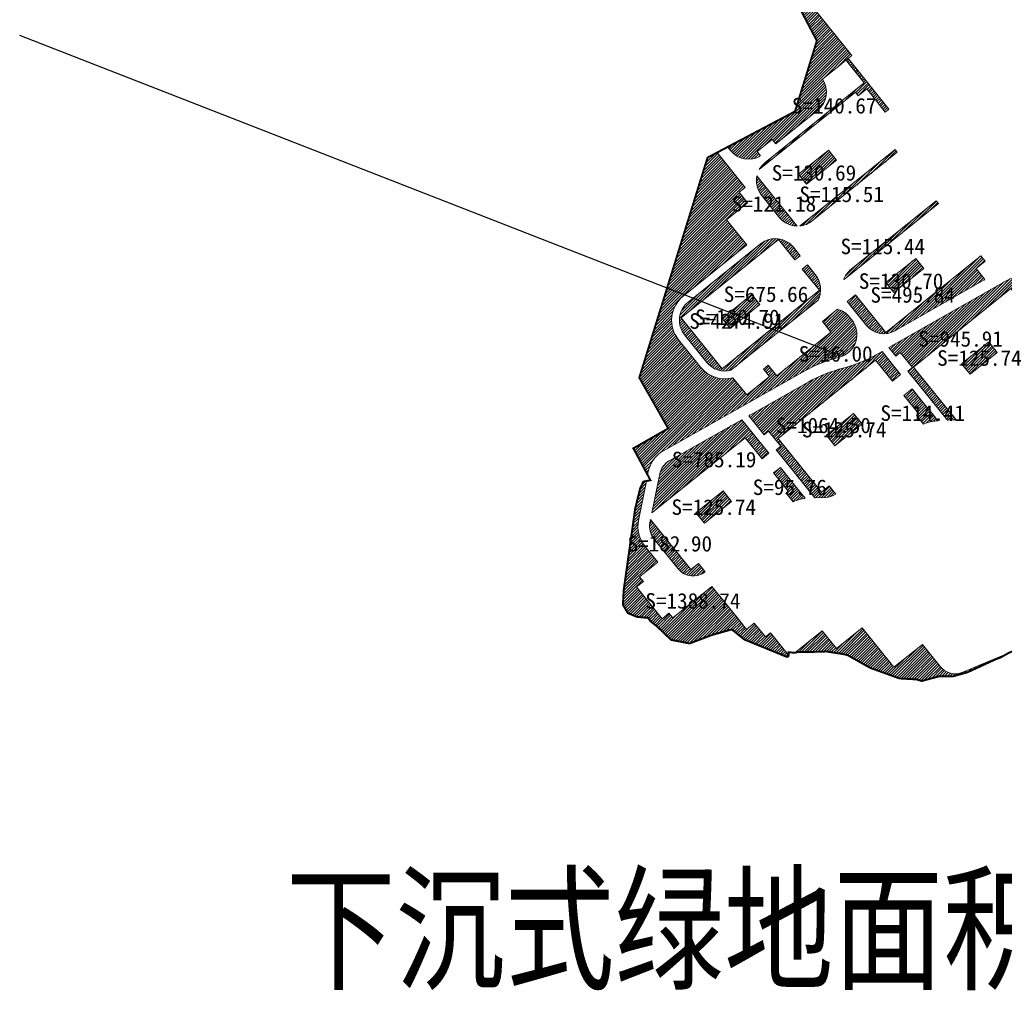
# Model space of a CAD drawing. Header units: millimetres. Extents: x 38389465 to 38395088, y 2473666 to 2480744.
# Tile 28 of 256: x 38391777 to 38392285, y 2475611 to 2476111. Entities that reach past the tile are written whole.
import ezdxf
from ezdxf.enums import TextEntityAlignment as Align

# ---------------------------------------------------------------- set-up
doc = ezdxf.new("R2010")
doc.units = ezdxf.units.MM
doc.header["$LTSCALE"] = 2
doc.linetypes.add('CENTER2', pattern=[1.125, 0.75, -0.125, 0.125, -0.125])
doc.layers.add('0核算', color=6, linetype='CONTINUOUS', plot=False)
doc.layers.add('MJZJ', color=7, linetype='CONTINUOUS')
doc.layers.add('w-用地红线', color=1, linetype='CONTINUOUS')
doc.layers.add('下沉式地面绿化', color=80, linetype='CONTINUOUS', lineweight=9)
doc.styles.add('中等线体', font='txt', dxfattribs={"width": 0.8})
doc.styles.add('宋体', font='txt', dxfattribs={"width": 0.8, "height": 8})
pattern_1 = [(45, (3525.112021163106, -239.8787752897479), (-0.7071067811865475, 0.7071067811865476), [])]

msp = doc.modelspace()

# ---------------------------------------------------------------- hatches: boundary and pattern name
at = {"layer": 'MJZJ', "linetype": 'ByBlock'}
h = msp.add_hatch(dxfattribs=at)
h.set_pattern_fill('411B', color=3, scale=2, style=0)
h.set_pattern_definition(pattern_1)
edge = h.paths.add_edge_path()
edge.add_line((38392142.11176268, 2476045.675913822), (38392176.85020671, 2476064.020014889))
edge.add_line((38392176.85020671, 2476064.020014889), (38392188.09607194, 2476100.430593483))
edge.add_line((38392188.09607194, 2476100.430593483), (38392164.31294902, 2476145.469813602))
edge.add_line((38392164.31294902, 2476145.469813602), (38392173.02594578, 2476173.709814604))
edge.add_line((38392173.02594578, 2476173.709814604), (38392172.96294566, 2476174.853814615))
edge.add_line((38392172.96294566, 2476174.853814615), (38392178.50287315, 2476192.806790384))
edge.add_line((38392178.50287315, 2476192.806790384), (38392179.89614344, 2476191.636742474))
edge.add_line((38392179.89614344, 2476191.636742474), (38392184.50906818, 2476206.665917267))
edge.add_line((38392184.50906818, 2476206.665917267), (38392195.32409976, 2476241.635435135))
edge.add_line((38392195.32409976, 2476241.635435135), (38392194.07483787, 2476241.987617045))
edge.add_line((38392194.07483787, 2476241.987617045), (38392193.71919248, 2476242.119613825))
edge.add_line((38392193.71919248, 2476242.119613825), (38392194.78993744, 2476245.591817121))
edge.add_line((38392194.78993744, 2476245.591817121), (38392197.44193646, 2476254.18681743))
edge.add_line((38392197.44193646, 2476254.18681743), (38392227.30121037, 2476350.958720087))
edge.add_line((38392227.30121037, 2476350.958720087), (38392246.21437244, 2476327.466114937))
edge.add_arc((38392241.54073767, 2476323.703517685), 6.000000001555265, -51.15869259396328, 38.83645469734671, ccw=False)
edge.add_line((38392245.30373075, 2476319.030201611), (38392244.67981231, 2476318.530467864))
edge.add_line((38392244.67981231, 2476318.530467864), (38392241.35779997, 2476322.656727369))
edge.add_line((38392241.35779997, 2476322.656727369), (38392218.76811455, 2476304.469987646))
edge.add_line((38392218.76811455, 2476304.469987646), (38392223.34562895, 2476298.784285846))
edge.add_line((38392223.34562895, 2476298.784285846), (38392217.96354771, 2476294.45136433))
edge.add_arc((38392227.99717221, 2476281.98836387), 16.00000003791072, 128.836600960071, 162.8522191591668)
edge.add_line((38392212.70841262, 2476286.705760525), (38392206.91435148, 2476267.927604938))
edge.add_arc((38392222.20311105, 2476263.210208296), 16.00000001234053, 162.8522191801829, 218.8364065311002)
edge.add_line((38392209.74007656, 2476253.176626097), (38392224.35495831, 2476235.02301246))
edge.add_arc((38392215.00768246, 2476227.497825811), 11.99999999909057, -51.04417968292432, 38.836406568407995, ccw=False)
edge.add_line((38392222.552334, 2476218.166253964), (38392192.10037258, 2476193.65031649))
edge.add_arc((38392207.15072656, 2476174.955801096), 23.99995959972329, 128.8364250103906, 162.8031199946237)
edge.add_line((38392184.22369803, 2476182.051533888), (38392176.32780662, 2476156.520815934))
edge.add_arc((38392212.63126983, 2476145.293235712), 37.99999998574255, 162.8147187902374, 218.836619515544)
edge.add_line((38392183.03165154, 2476121.463367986), (38392206.08244766, 2476092.83145195))
edge.add_line((38392206.08244766, 2476092.83145195), (38392203.04448061, 2476090.385666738))
edge.add_line((38392203.04448061, 2476090.385666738), (38392199.53930598, 2476087.563745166))
edge.add_line((38392199.53930598, 2476087.563745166), (38392190.97101158, 2476080.665633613))
edge.add_arc((38392181.02917499, 2476073.945523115), 11.99999999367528, -51.16338318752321, 34.05643457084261, ccw=False)
edge.add_line((38392188.55439594, 2476064.598274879), (38392166.95023724, 2476047.229125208))
edge.add_line((38392166.95023724, 2476047.229125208), (38392165.06851238, 2476049.566457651))
edge.add_line((38392165.06851238, 2476049.566457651), (38392157.27913995, 2476043.2954388))
edge.add_line((38392157.27913995, 2476043.2954388), (38392159.09851068, 2476041.035557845))
edge.add_arc((38392152.95462044, 2476051.343448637), 11.99999999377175, 218.8381118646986, 300.796530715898, ccw=False)
edge.add_line((38392143.60756856, 2476043.81798379), (38392142.11176268, 2476045.675913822))
h = msp.add_hatch(dxfattribs=at)
h.set_pattern_fill('411B', color=3, scale=2, style=0)
h.set_pattern_definition(pattern_1)
edge = h.paths.add_edge_path()
edge.add_line((38392158.44293597, 2476034.065607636), (38392207.95085823, 2476073.922706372))
edge.add_line((38392207.95085823, 2476073.922706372), (38392209.45550512, 2476072.053730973))
edge.add_line((38392209.45550512, 2476072.053730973), (38392209.45550512, 2476072.053730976))
edge.add_line((38392209.45550512, 2476072.053730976), (38392213.81540718, 2476075.56375132))
edge.add_line((38392213.81540718, 2476075.56375132), (38392223.37140352, 2476063.694051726))
edge.add_line((38392223.37140352, 2476063.694051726), (38392225.24448363, 2476065.202017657))
edge.add_line((38392225.24448363, 2476065.202017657), (38392204.52618933, 2476090.936650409))
edge.add_line((38392204.52618933, 2476090.936650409), (38392203.35778325, 2476089.995997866))
edge.add_line((38392203.35778325, 2476089.995997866), (38392212.45076595, 2476078.70138771))
edge.add_line((38392212.45076595, 2476078.70138771), (38392161.43008595, 2476037.626014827))
edge.add_arc((38392168.95553965, 2476028.278926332), 12.00002153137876, 128.8379607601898, 151.1693371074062)
h = msp.add_hatch(dxfattribs=at)
h.set_pattern_fill('411B', color=3, scale=2, style=0)
h.set_pattern_definition(pattern_1)
edge = h.paths.add_edge_path()
edge.add_line((38392476.42960412, 2475942.028308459), (38392448.43560412, 2475914.520308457))
edge.add_line((38392448.43560412, 2475914.520308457), (38392338.72260412, 2475806.709308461))
edge.add_line((38392338.72260412, 2475806.709308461), (38392333.66660412, 2475801.741308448))
edge.add_line((38392333.66660412, 2475801.741308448), (38392324.11960412, 2475798.916308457))
edge.add_line((38392324.11960412, 2475798.916308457), (38392314.00460412, 2475793.944308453))
edge.add_line((38392314.00460412, 2475793.944308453), (38392307.31660412, 2475791.499308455))
edge.add_line((38392307.31660412, 2475791.499308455), (38392296.82460412, 2475789.110308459))
edge.add_line((38392296.82460412, 2475789.110308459), (38392290.87060412, 2475786.595308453))
edge.add_line((38392290.87060412, 2475786.595308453), (38392286.95260412, 2475784.940308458))
edge.add_line((38392286.95260412, 2475784.940308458), (38392282.83960412, 2475782.602308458))
edge.add_line((38392282.83960412, 2475782.602308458), (38392280.15660412, 2475781.602308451))
edge.add_line((38392280.15660412, 2475781.602308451), (38392280.09260412, 2475781.57830846))
edge.add_line((38392280.09260412, 2475781.57830846), (38392265.95560412, 2475775.057308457))
edge.add_line((38392265.95560412, 2475775.057308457), (38392265.79760412, 2475774.984308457))
edge.add_line((38392265.79760412, 2475774.984308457), (38392259.99460412, 2475773.348308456))
edge.add_line((38392259.99460412, 2475773.348308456), (38392258.06960411, 2475772.805308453))
edge.add_line((38392258.06960411, 2475772.805308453), (38392250.96460412, 2475772.830308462))
edge.add_line((38392250.96460412, 2475772.830308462), (38392242.13560412, 2475770.475308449))
edge.add_line((38392242.13560412, 2475770.475308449), (38392239.17760412, 2475771.356308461))
edge.add_line((38392239.17760412, 2475771.356308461), (38392239.16360412, 2475771.360308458))
edge.add_line((38392239.16360412, 2475771.360308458), (38392239.07160412, 2475771.365308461))
edge.add_line((38392239.07160412, 2475771.365308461), (38392239.03660412, 2475771.357308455))
edge.add_line((38392239.03660412, 2475771.357308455), (38392238.88760412, 2475771.322308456))
edge.add_line((38392238.88760412, 2475771.322308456), (38392230.68560411, 2475771.792308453))
edge.add_line((38392230.68560411, 2475771.792308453), (38392215.55860412, 2475777.238308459))
edge.add_line((38392215.55860412, 2475777.238308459), (38392203.99460412, 2475783.760308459))
edge.add_line((38392203.99460412, 2475783.760308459), (38392203.07260412, 2475784.027308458))
edge.add_line((38392203.07260412, 2475784.027308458), (38392200.17660412, 2475784.578308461))
edge.add_line((38392200.17660412, 2475784.578308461), (38392192.63060412, 2475785.74830846))
edge.add_line((38392192.63060412, 2475785.74830846), (38392191.24760412, 2475785.544308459))
edge.add_line((38392191.24760412, 2475785.544308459), (38392177.76960412, 2475785.374308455))
edge.add_line((38392177.76960412, 2475785.374308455), (38392177.14060412, 2475784.997308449))
edge.add_line((38392177.14060412, 2475784.997308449), (38392176.80178283, 2475785.024980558))
edge.add_line((38392176.80178283, 2475785.024980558), (38392190.80156712, 2475796.295816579))
edge.add_line((38392190.80156712, 2475796.295816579), (38392198.13869233, 2475787.182191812))
edge.add_line((38392198.13869233, 2475787.182191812), (38392211.45849498, 2475797.905593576))
edge.add_line((38392211.45849498, 2475797.905593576), (38392227.82583701, 2475777.575313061))
edge.add_line((38392227.82583701, 2475777.575313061), (38392242.45191931, 2475789.350364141))
edge.add_line((38392242.45191931, 2475789.350364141), (38392251.68105889, 2475777.886621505))
edge.add_arc((38392259.47043731, 2475784.157632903), 10.0000000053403, 218.8365722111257, 292.9498985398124)
edge.add_line((38392263.36969788, 2475774.949171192), (38392297.78128091, 2475789.520522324))
edge.add_arc((38392293.88202036, 2475798.728984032), 9.99999999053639, 292.9498983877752, 308.8365720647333)
edge.add_line((38392300.15303173, 2475790.939605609), (38392317.5641597, 2475804.95681932))
edge.add_line((38392317.5641597, 2475804.95681932), (38392319.58780065, 2475802.443204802))
edge.add_arc((38392324.26142771, 2475806.205811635), 6.000000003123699, 218.836572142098, 299.6820236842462)
edge.add_arc((38392297.52137755, 2475853.120305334), 60.0000000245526, 299.6820236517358, 314.4988784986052)
edge.add_line((38392339.57509575, 2475810.324455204), (38392600.27789859, 2476066.506355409))
edge.add_line((38392600.27789859, 2476066.506355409), (38392601.6036041, 2476065.032308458))
edge.add_line((38392601.6036041, 2476065.032308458), (38392601.09960412, 2476064.536308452))
edge.add_line((38392601.09960412, 2476064.536308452), (38392599.71060411, 2476063.172308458))
edge.add_line((38392599.71060411, 2476063.172308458), (38392598.61260412, 2476062.093308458))
edge.add_line((38392598.61260412, 2476062.093308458), (38392568.15760412, 2476032.166308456))
edge.add_line((38392568.15760412, 2476032.166308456), (38392559.57060412, 2476023.727308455))
edge.add_line((38392559.57060412, 2476023.727308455), (38392489.42860412, 2475954.801308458))
edge.add_line((38392489.42860412, 2475954.801308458), (38392476.42960412, 2475942.028308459))
h = msp.add_hatch(dxfattribs=at)
h.set_pattern_fill('411B', color=3, scale=2, style=0)
h.set_pattern_definition(pattern_1)
h.paths.add_polyline_path([(38392194.12806367, 2476044.04981659), (38392178.70471869, 2476031.63423687), (38392182.84399609, 2476026.491982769), (38392198.26702666, 2476038.90871834)])
h = msp.add_hatch(dxfattribs=at)
h.set_pattern_fill('411B', color=3, scale=2, style=0)
h.set_pattern_definition(pattern_1)
edge = h.paths.add_edge_path()
edge.add_line((38392181.40794664, 2476006.594107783), (38392179.38771339, 2476004.967692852))
edge.add_arc((38392178.09335788, 2476016.917222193), 12.01942626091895, 276.1820920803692, 308.8961181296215)
edge.add_line((38392185.64047978, 2476007.562674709), (38392229.56716374, 2476042.926653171))
edge.add_line((38392229.56716374, 2476042.926653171), (38392228.37714445, 2476044.407268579))
edge.add_line((38392228.37714445, 2476044.407268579), (38392181.40794664, 2476006.594107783))
h = msp.add_hatch(dxfattribs=at)
h.set_pattern_fill('411B', color=3, scale=2, style=0)
h.set_pattern_definition(pattern_1)
edge = h.paths.add_edge_path()
edge.add_line((38392136.70695607, 2476042.821833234), (38392151.16239366, 2476024.866471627))
edge.add_line((38392151.16239366, 2476024.866471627), (38392148.04645745, 2476022.357915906))
edge.add_line((38392148.04645745, 2476022.357915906), (38392152.43613534, 2476016.905343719))
edge.add_line((38392152.43613534, 2476016.905343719), (38392141.60926685, 2476008.188181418))
edge.add_line((38392141.60926685, 2476008.188181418), (38392152.01891694, 2475995.257959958))
edge.add_line((38392152.01891694, 2475995.257959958), (38392119.22648483, 2475968.857917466))
edge.add_line((38392119.22648483, 2475968.857917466), (38392119.22370309, 2475968.853472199))
edge.add_arc((38392129.25732132, 2475956.390466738), 15.99999999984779, 128.8365722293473, 218.8365722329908)
edge.add_line((38392116.79431586, 2475946.356848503), (38392128.20776377, 2475932.179922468))
edge.add_arc((38392140.67076923, 2475942.213540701), 15.99999999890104, 218.8365722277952, 285.2527757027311)
edge.add_arc((38392144.87994331, 2475926.777140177), 7.353002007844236e-05, 5.655135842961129, 72.07209039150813)
edge.add_line((38392144.87996595, 2475926.777210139), (38392151.98888435, 2475917.957429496))
edge.add_line((38392151.98888435, 2475917.957429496), (38392163.6723641, 2475927.36467674))
edge.add_line((38392163.6723641, 2475927.36467674), (38392160.54438875, 2475931.250028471))
edge.add_line((38392160.54438875, 2475931.250028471), (38392163.03507503, 2475933.258553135))
edge.add_line((38392163.03507503, 2475933.258553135), (38392167.42371405, 2475927.807293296))
edge.add_line((38392167.42371405, 2475927.807293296), (38392195.30970009, 2475950.257438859))
edge.add_line((38392195.30970009, 2475950.257438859), (38392190.92470347, 2475955.704172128))
edge.add_line((38392190.92470347, 2475955.704172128), (38392198.76931434, 2475962.081462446))
edge.add_arc((38392195.61706937, 2475950.502889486), 12.00000000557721, 38.83657220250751, 74.77043606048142, ccw=False)
edge.add_line((38392204.96432348, 2475958.028103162), (38392206.12789528, 2475956.582801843))
edge.add_arc((38392196.78064118, 2475949.057588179), 11.99999999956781, -75.37094008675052, 38.83657215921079, ccw=False)
edge.add_arc((38392220.01617402, 2475860.040117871), 80.00000003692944, 104.6290599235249, 119.5050055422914)
edge.add_line((38392180.61620638, 2475929.665131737), (38392109.0645567, 2475889.174903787))
edge.add_arc((38392116.94455022, 2475875.24990102), 15.9999999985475, 119.5050055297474, 168.6365555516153)
edge.add_line((38392101.25819689, 2475878.402410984), (38392100.90279407, 2475876.633986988))
edge.add_line((38392100.90279407, 2475876.633986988), (38392093.5243642, 2475890.381805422))
edge.add_line((38392093.5243642, 2475890.381805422), (38392111.48936301, 2475900.6158075))
edge.add_line((38392111.48936301, 2475900.6158075), (38392096.58386898, 2475926.781401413))
edge.add_line((38392096.58386898, 2475926.781401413), (38392131.2339614, 2476038.530809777))
edge.add_line((38392131.2339614, 2476038.530809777), (38392131.23420966, 2476038.531009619))
edge.add_line((38392131.23420966, 2476038.531009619), (38392131.75296121, 2476040.205809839))
edge.add_line((38392131.75296121, 2476040.205809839), (38392136.70695607, 2476042.821833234))
h = msp.add_hatch(dxfattribs=at)
h.set_pattern_fill('411B', color=3, scale=2, style=0)
h.set_pattern_definition(pattern_1)
edge = h.paths.add_edge_path()
edge.add_arc((38392168.95514227, 2476028.278754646), 11.99958473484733, 168.1432796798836, 218.7316326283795)
edge.add_line((38392159.59444506, 2476020.770933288), (38392169.02338108, 2476009.05079776))
edge.add_arc((38392178.10151347, 2476016.898557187), 11.99999231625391, 220.8423814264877, 269.6050897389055)
edge.add_line((38392178.01880436, 2476004.89884991), (38392157.21157508, 2476030.744249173))
h = msp.add_hatch(dxfattribs=at)
h.set_pattern_fill('411B', color=3, scale=2, style=0)
h.set_pattern_definition(pattern_1)
edge = h.paths.add_edge_path()
edge.add_line((38392202.2231416, 2475977.392328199), (38392202.0391255, 2475977.620889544))
edge.add_arc((38392213.22896449, 2475973.28643434), 11.99999993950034, 128.8364556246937, 158.8258067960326, ccw=False)
edge.add_line((38392205.70376988, 2475982.633703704), (38392249.6341164, 2476018.000653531))
edge.add_line((38392249.6341164, 2476018.000653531), (38392250.82734672, 2476016.521876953))
edge.add_line((38392250.82734672, 2476016.521876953), (38392202.2231416, 2475977.392328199))
h = msp.add_hatch(dxfattribs=at)
h.set_pattern_fill('411B', color=3, scale=2, style=0)
h.set_pattern_definition(pattern_1)
edge = h.paths.add_edge_path()
edge.add_line((38392188.69755231, 2475966.746483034), (38392143.84292063, 2475930.632458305))
edge.add_arc((38392140.67597705, 2475942.207019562), 11.99999999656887, 218.8365722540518, 285.3023116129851, ccw=False)
edge.add_line((38392131.32872296, 2475934.681805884), (38392119.91540337, 2475948.858572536))
edge.add_arc((38392129.26265747, 2475956.383786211), 12.00000000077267, 128.8365722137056, 218.836572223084, ccw=False)
edge.add_line((38392121.7374438, 2475965.73104031), (38392159.12486681, 2475995.830612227))
edge.add_arc((38392166.65008048, 2475986.483358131), 11.99999999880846, 38.83657222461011, 128.8365722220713, ccw=False)
edge.add_line((38392175.99733457, 2475994.008571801), (38392179.50381853, 2475989.653081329))
edge.add_line((38392179.50381853, 2475989.653081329), (38392176.78279281, 2475987.462459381))
edge.add_line((38392176.78279281, 2475987.462459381), (38392168.31476005, 2475997.979111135))
edge.add_line((38392168.31476005, 2475997.979111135), (38392118.15648178, 2475957.597929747))
edge.add_line((38392118.15648178, 2475957.597929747), (38392139.2271571, 2475931.425646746))
edge.add_line((38392139.2271571, 2475931.425646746), (38392189.38697062, 2475971.805838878))
edge.add_line((38392189.38697062, 2475971.805838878), (38392180.54468641, 2475982.788258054))
edge.add_line((38392180.54468641, 2475982.788258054), (38392183.2664254, 2475984.979454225))
edge.add_line((38392183.2664254, 2475984.979454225), (38392187.41065416, 2475979.831805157))
edge.add_arc((38392178.06340006, 2475972.30659148), 12.00000000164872, -27.602995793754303, 38.83657222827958, ccw=False)
edge.add_line((38392188.69755231, 2475966.746483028), (38392188.69755231, 2475966.746483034))
h = msp.add_hatch(dxfattribs=at)
h.set_pattern_fill('411B', color=3, scale=2, style=0)
h.set_pattern_definition(pattern_1)
edge = h.paths.add_edge_path()
edge.add_line((38392205.2581493, 2475967.241069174), (38392207.98961087, 2475969.439979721))
edge.add_line((38392207.98961087, 2475969.439979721), (38392223.6167397, 2475950.065407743))
edge.add_line((38392223.6167397, 2475950.065407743), (38392272.55306793, 2475989.536437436))
edge.add_line((38392272.55306793, 2475989.536437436), (38392274.78411387, 2475986.765162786))
edge.add_line((38392274.78411387, 2475986.765162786), (38392270.11044513, 2475983.002641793))
edge.add_line((38392270.11044513, 2475983.002641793), (38392274.64887124, 2475977.375884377))
edge.add_line((38392274.64887124, 2475977.375884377), (38392228.59538653, 2475951.14079586))
edge.add_arc((38392222.56716131, 2475961.039428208), 11.58975502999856, 218.6006416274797, 301.3412379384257, ccw=False)
edge.add_line((38392213.50961147, 2475953.808715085), (38392203.69220947, 2475965.980366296))
edge.add_line((38392203.69220947, 2475965.980366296), (38392205.2581493, 2475967.241069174))
h = msp.add_hatch(dxfattribs=at)
h.set_pattern_fill('411B', color=3, scale=2, style=0)
h.set_pattern_definition(pattern_1)
h.paths.add_polyline_path([(38392239.02830172, 2475988.278232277), (38392223.60462802, 2475975.862970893), (38392227.74423414, 2475970.720398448), (38392243.16726473, 2475983.13713401)])
h = msp.add_hatch(dxfattribs=at)
h.set_pattern_fill('411B', color=3, scale=2, style=0)
h.set_pattern_definition(pattern_1)
edge = h.paths.add_edge_path()
edge.add_line((38392286.00883493, 2475976.954279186), (38392225.19876862, 2475942.312872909))
edge.add_line((38392225.19876862, 2475942.312872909), (38392228.75145034, 2475937.89944235))
edge.add_line((38392228.75145034, 2475937.89944235), (38392231.08853696, 2475939.780956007))
edge.add_line((38392231.08853696, 2475939.780956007), (38392237.35952892, 2475931.991561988))
edge.add_line((38392237.35952892, 2475931.991561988), (38392235.0227397, 2475930.110287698))
edge.add_line((38392235.0227397, 2475930.110287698), (38392255.38890986, 2475904.812810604))
edge.add_line((38392255.38890986, 2475904.812810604), (38392259.80502879, 2475905.067332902))
edge.add_line((38392259.80502879, 2475905.067332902), (38392237.89064249, 2475932.287643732))
edge.add_line((38392237.89064249, 2475932.287643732), (38392288.05401617, 2475972.67319317))
edge.add_line((38392288.05401617, 2475972.67319317), (38392296.77084602, 2475961.845797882))
edge.add_line((38392296.77084602, 2475961.845797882), (38392304.16947389, 2475967.80218469))
edge.add_line((38392304.16947389, 2475967.80218469), (38392298.74805091, 2475974.536268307))
edge.add_arc((38392290.95867249, 2475968.265256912), 10.00000000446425, 38.83657220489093, 119.6686792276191)
edge.add_line((38392286.00883492, 2475976.954279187), (38392286.00883493, 2475976.954279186))
h = msp.add_hatch(dxfattribs=at)
h.set_pattern_fill('411B', color=3, scale=2, style=0)
h.set_pattern_definition(pattern_1)
h.paths.add_polyline_path([(38392154.65894713, 2475969.653762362), (38392139.23791275, 2475957.238557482), (38392143.37570553, 2475952.094902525), (38392158.79873613, 2475964.511638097)])
h = msp.add_hatch(dxfattribs=at)
h.set_pattern_fill('411B', color=3, scale=2, style=0)
h.set_pattern_definition(pattern_1)
h.paths.add_polyline_path([(38392262.66561249, 2475934.004135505), (38392276.65712756, 2475945.268271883), (38392281.04686031, 2475939.815655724), (38392267.05534524, 2475928.551519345)])
h = msp.add_hatch(dxfattribs=at)
h.set_pattern_fill('411B', color=3, scale=2, style=0)
h.set_pattern_definition(pattern_1)
edge = h.paths.add_edge_path()
edge.add_arc((38392192.11073858, 2475875.26362848), 10.24040756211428, 271.946057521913, 303.9009576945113, ccw=False)
edge.add_line((38392192.45848829, 2475865.029127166), (38392187.04510011, 2475864.843249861))
edge.add_line((38392187.04510011, 2475864.843249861), (38392167.13291909, 2475889.576046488))
edge.add_line((38392167.13291909, 2475889.576046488), (38392169.46971669, 2475891.45732748))
edge.add_line((38392169.46971669, 2475891.45732748), (38392163.19872471, 2475899.246721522))
edge.add_line((38392163.19872471, 2475899.246721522), (38392160.86202794, 2475897.365521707))
edge.add_line((38392160.86202794, 2475897.365521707), (38392152.99867103, 2475907.13316178))
edge.add_line((38392152.99867103, 2475907.13316178), (38392183.57644191, 2475924.436758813))
edge.add_arc((38392220.02141195, 2475860.03362104), 73.99999997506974, 104.20187584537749, 119.50500554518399, ccw=False)
edge.add_arc((38392185.67393433, 2475995.754845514), 65.99999999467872, 284.2018759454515, 299.6686793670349)
edge.add_line((38392218.3428624, 2475938.40729859), (38392221.67830446, 2475940.307385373))
edge.add_line((38392221.67830446, 2475940.307385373), (38392231.28115883, 2475928.3791862))
edge.add_line((38392231.28115883, 2475928.3791862), (38392227.07441394, 2475924.992453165))
edge.add_line((38392227.07441394, 2475924.992453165), (38392218.39096396, 2475935.778351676))
edge.add_line((38392218.39096396, 2475935.778351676), (38392168.22743551, 2475895.392943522))
edge.add_line((38392168.22743551, 2475895.392943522), (38392190.42777389, 2475867.817472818))
edge.add_line((38392190.42777389, 2475867.817472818), (38392194.39988109, 2475871.01529344))
edge.add_line((38392194.39988109, 2475871.01529344), (38392197.82241789, 2475866.764059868))
h = msp.add_hatch(dxfattribs=at)
h.set_pattern_fill('411B', color=1, scale=2, style=0)
h.set_pattern_definition(pattern_1)
h.paths.add_polyline_path([(38392194.26405142, 2475936.906825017), (38392201.89924051, 2475939.295106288), (38392201.3021702, 2475941.203903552), (38392193.6669811, 2475938.815622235)])
h = msp.add_hatch(dxfattribs=at)
h.set_pattern_fill('411B', color=3, scale=2, style=0)
h.set_pattern_definition(pattern_1)
edge = h.paths.add_edge_path()
edge.add_line((38392243.02413871, 2475902.788926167), (38392239.42299651, 2475907.262010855))
edge.add_line((38392239.42299651, 2475907.262010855), (38392240.59143682, 2475908.202685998))
edge.add_line((38392240.59143682, 2475908.202685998), (38392232.96918822, 2475917.670435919))
edge.add_line((38392232.96918822, 2475917.670435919), (38392237.17587578, 2475921.057122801))
edge.add_line((38392237.17587578, 2475921.057122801), (38392242.60054898, 2475914.319007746))
edge.add_line((38392242.60054898, 2475914.319007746), (38392247.61711024, 2475908.087809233))
edge.add_line((38392247.61711024, 2475908.087809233), (38392250.48142685, 2475904.529968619))
edge.add_line((38392250.48142685, 2475904.529968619), (38392249.06699135, 2475904.448447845))
edge.add_arc((38392249.93008161, 2475889.473299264), 14.99999999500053, 93.29858381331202, 117.4128626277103)
edge.add_arc((38392243.02424307, 2475902.789054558), 0.0001654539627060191, 206.7801010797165, 230.8946349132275)
h = msp.add_hatch(dxfattribs=at)
h.set_pattern_fill('411B', color=3, scale=2, style=0)
h.set_pattern_definition(pattern_1)
h.paths.add_polyline_path([(38392193.0107826, 2475897.119277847), (38392207.00229686, 2475908.383413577), (38392211.39207535, 2475902.930740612), (38392197.40056109, 2475891.666604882)])
h = msp.add_hatch(dxfattribs=at)
h.set_pattern_fill('411B', color=3, scale=2, style=0)
h.set_pattern_definition(pattern_1)
edge = h.paths.add_edge_path()
edge.add_line((38392103.11159415, 2475857.159812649), (38392151.16956192, 2475895.850668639))
edge.add_line((38392151.16956192, 2475895.850668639), (38392159.88514448, 2475885.0249197))
edge.add_line((38392159.88514448, 2475885.0249197), (38392163.39035391, 2475887.846838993))
edge.add_line((38392163.39035391, 2475887.846838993), (38392149.46348727, 2475905.145174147))
edge.add_line((38392149.46348727, 2475905.145174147), (38392112.02316693, 2475883.958141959))
edge.add_arc((38392117.08715995, 2475875.154234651), 10.15641714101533, 119.9074421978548, 168.2041568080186)
edge.add_line((38392107.14522377, 2475877.230460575), (38392103.11159415, 2475857.159812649))
h = msp.add_hatch(dxfattribs=at)
h.set_pattern_fill('411B', color=3, scale=2, style=0)
h.set_pattern_definition(pattern_1)
edge = h.paths.add_edge_path()
edge.add_line((38392172.20069332, 2475867.335498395), (38392175.88528359, 2475862.758777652))
edge.add_arc((38392184.11159915, 2475846.626531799), 18.10860635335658, 96.41704709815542, 117.01839706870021, ccw=False)
edge.add_line((38392182.08769799, 2475864.621682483), (38392179.69609501, 2475867.59236297))
edge.add_line((38392179.69609501, 2475867.59236297), (38392174.67929704, 2475873.823857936))
edge.add_line((38392174.67929704, 2475873.823857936), (38392169.28475957, 2475880.524559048))
edge.add_line((38392169.28475957, 2475880.524559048), (38392165.7799172, 2475877.702908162))
edge.add_line((38392165.7799172, 2475877.702908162), (38392173.36910686, 2475868.276155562))
edge.add_line((38392173.36910686, 2475868.276155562), (38392172.20069332, 2475867.335498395))
h = msp.add_hatch(dxfattribs=at)
h.set_pattern_fill('411B', color=3, scale=2, style=0)
h.set_pattern_definition(pattern_1)
edge = h.paths.add_edge_path()
edge.add_line((38392113.83281302, 2475803.015462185), (38392134.00815754, 2475819.256525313))
edge.add_line((38392134.00815754, 2475819.256525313), (38392138.7113491, 2475813.414521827))
edge.add_line((38392138.7113491, 2475813.414521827), (38392146.98907286, 2475803.13253316))
edge.add_line((38392146.98907286, 2475803.13253316), (38392151.88045058, 2475797.056809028))
edge.add_line((38392151.88045058, 2475797.056809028), (38392155.85303947, 2475800.255017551))
edge.add_line((38392155.85303947, 2475800.255017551), (38392161.55978666, 2475793.166499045))
edge.add_line((38392161.55978666, 2475793.166499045), (38392164.23927814, 2475795.323682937))
edge.add_line((38392164.23927814, 2475795.323682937), (38392173.5276737, 2475783.786336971))
edge.add_line((38392173.5276737, 2475783.786336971), (38392173.50660412, 2475783.647308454))
edge.add_line((38392173.50660412, 2475783.647308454), (38392173.49360412, 2475783.56230846))
edge.add_line((38392173.49360412, 2475783.56230846), (38392173.37260412, 2475783.095308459))
edge.add_line((38392173.37260412, 2475783.095308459), (38392172.68360412, 2475782.868308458))
edge.add_line((38392172.68360412, 2475782.868308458), (38392169.65760412, 2475784.105308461))
edge.add_line((38392169.65760412, 2475784.105308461), (38392163.45160412, 2475786.642308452))
edge.add_line((38392163.45160412, 2475786.642308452), (38392150.73460412, 2475791.840308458))
edge.add_line((38392150.73460412, 2475791.840308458), (38392147.33860411, 2475794.57430846))
edge.add_line((38392147.33860411, 2475794.57430846), (38392144.35560412, 2475796.975308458))
edge.add_line((38392144.35560412, 2475796.975308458), (38392144.08560412, 2475797.002308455))
edge.add_line((38392144.08560412, 2475797.002308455), (38392134.09160412, 2475794.192308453))
edge.add_line((38392134.09160412, 2475794.192308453), (38392122.53860412, 2475789.809308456))
edge.add_line((38392122.53860412, 2475789.809308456), (38392117.30560411, 2475790.832308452))
edge.add_line((38392117.30560411, 2475790.832308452), (38392112.96760412, 2475791.68130846))
edge.add_line((38392112.96760412, 2475791.68130846), (38392105.60560412, 2475798.70730846))
edge.add_line((38392105.60560412, 2475798.70730846), (38392102.11560412, 2475801.479308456))
edge.add_line((38392102.11560412, 2475801.479308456), (38392101.30860412, 2475802.930308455))
edge.add_line((38392101.30860412, 2475802.930308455), (38392095.28060412, 2475803.560308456))
edge.add_line((38392095.28060412, 2475803.560308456), (38392090.70960412, 2475805.442308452))
edge.add_line((38392090.70960412, 2475805.442308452), (38392088.15460411, 2475809.678308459))
edge.add_line((38392088.15460411, 2475809.678308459), (38392088.55860412, 2475817.410308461))
edge.add_line((38392088.55860412, 2475817.410308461), (38392090.17560411, 2475828.803308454))
edge.add_line((38392090.17560411, 2475828.803308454), (38392094.44060412, 2475859.144308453))
edge.add_line((38392094.44060412, 2475859.144308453), (38392095.89560413, 2475865.116308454))
edge.add_line((38392095.89560413, 2475865.116308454), (38392096.99560412, 2475869.632308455))
edge.add_line((38392096.99560412, 2475869.632308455), (38392098.67660412, 2475873.228308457))
edge.add_line((38392098.67660412, 2475873.228308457), (38392099.79860412, 2475873.450308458))
edge.add_line((38392099.79860412, 2475873.450308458), (38392100.288947, 2475873.54702837))
edge.add_line((38392100.288947, 2475873.54702837), (38392096.20556217, 2475853.228800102))
edge.add_arc((38392111.89191552, 2475850.076290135), 16.00000000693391, 168.6365555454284, 218.8365722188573)
edge.add_line((38392099.42891005, 2475840.042671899), (38392106.13648917, 2475831.711021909))
edge.add_line((38392106.13648917, 2475831.711021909), (38392096.78922015, 2475824.185824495))
edge.add_line((38392096.78922015, 2475824.185824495), (38392098.72681802, 2475821.779072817))
edge.add_line((38392098.72681802, 2475821.779072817), (38392095.2215943, 2475818.957121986))
edge.add_line((38392095.2215943, 2475818.957121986), (38392108.39069249, 2475802.599406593))
edge.add_line((38392108.39069249, 2475802.599406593), (38392111.89591993, 2475805.421352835))
edge.add_line((38392111.89591993, 2475805.421352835), (38392113.83350708, 2475803.014600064))
edge.add_line((38392113.83350708, 2475803.014600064), (38392113.83281302, 2475803.015462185))
h = msp.add_hatch(dxfattribs=at)
h.set_pattern_fill('411B', color=3, scale=2, style=0)
h.set_pattern_definition(pattern_1)
h.paths.add_polyline_path([(38392125.79177635, 2475857.188916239), (38392139.78329061, 2475868.453051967), (38392144.17302337, 2475863.000435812), (38392130.18150911, 2475851.736300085)])
h = msp.add_hatch(dxfattribs=at)
h.set_pattern_fill('411B', color=3, scale=2, style=0)
h.set_pattern_definition(pattern_1)
edge = h.paths.add_edge_path()
edge.add_line((38392102.42232347, 2475853.70607916), (38392102.08894735, 2475852.051585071))
edge.add_arc((38392111.89192123, 2475850.076312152), 10.00000000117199, 168.6076010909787, 218.836467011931)
edge.add_line((38392104.1025313, 2475843.805315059), (38392116.5666582, 2475828.323256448))
edge.add_arc((38392124.35626227, 2475834.594571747), 10.0003663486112, 218.8371177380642, 308.8315532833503)
edge.add_line((38392130.62682103, 2475826.804358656), (38392127.17799547, 2475831.088979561))
edge.add_line((38392127.17799547, 2475831.088979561), (38392123.20553714, 2475827.890864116))
edge.add_line((38392123.20553714, 2475827.890864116), (38392102.42232347, 2475853.70607916))

# ---------------------------------------------------------------- linework, layer by layer
at = {"layer": '0核算', "color": 1, "linetype": 'ByBlock', "flags": 128}
msp.add_lwpolyline([(38392197.70764642, 2475939.15559754), (38391777.32237723, 2476103.048897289)], dxfattribs=at)
at = {"layer": 'w-用地红线', "linetype": 'CENTER2', "ltscale": 10, "const_width": 1, "flags": 128}
msp.add_lwpolyline([(38392443.9379805, 2476255.574805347), (38392443.9489805, 2476255.583805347), (38392444.4539805, 2476255.990805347), (38392461.3649805, 2476234.984805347), (38392548.59898049, 2476126.629805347), (38392565.8169805, 2476105.714805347), (38392583.4869805, 2476085.180805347), (38392601.60198049, 2476065.038805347), (38392601.09798049, 2476064.542805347), (38392599.70898049, 2476063.178805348), (38392598.6109805, 2476062.099805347), (38392568.1559805, 2476032.172805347), (38392559.56898049, 2476023.733805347), (38392489.4269805, 2475954.807805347), (38392476.4279805, 2475942.034805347), (38392448.43398049, 2475914.526805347), (38392338.7209805, 2475806.715805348), (38392333.66498049, 2475801.747805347), (38392324.1179805, 2475798.922805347), (38392314.00298049, 2475793.950805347), (38392307.31498049, 2475791.505805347), (38392296.82298049, 2475789.116805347), (38392290.8689805, 2475786.601805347), (38392286.95098049, 2475784.946805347), (38392282.83798049, 2475782.608805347), (38392280.1549805, 2475781.608805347), (38392280.09098049, 2475781.584805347), (38392265.9539805, 2475775.063805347), (38392265.7959805, 2475774.990805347), (38392259.9929805, 2475773.354805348), (38392258.0679805, 2475772.811805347), (38392250.96298049, 2475772.836805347), (38392242.1339805, 2475770.481805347), (38392239.17598049, 2475771.362805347), (38392239.16198049, 2475771.366805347), (38392239.06998049, 2475771.371805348), (38392239.0349805, 2475771.363805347), (38392238.88598049, 2475771.328805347), (38392230.68398049, 2475771.798805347), (38392215.5569805, 2475777.244805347), (38392203.9929805, 2475783.766805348), (38392203.0709805, 2475784.033805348), (38392200.1749805, 2475784.584805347), (38392192.6289805, 2475785.754805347), (38392191.24598049, 2475785.550805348), (38392177.76798049, 2475785.380805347), (38392177.13898049, 2475785.003805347), (38392173.47798049, 2475785.302805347), (38392173.6419805, 2475784.557805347), (38392173.5049805, 2475783.653805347), (38392173.49198049, 2475783.568805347), (38392173.37098049, 2475783.101805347), (38392172.6819805, 2475782.874805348), (38392169.6559805, 2475784.111805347), (38392163.4499805, 2475786.648805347), (38392150.7329805, 2475791.846805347), (38392147.33698049, 2475794.580805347), (38392144.3539805, 2475796.981805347), (38392144.08398049, 2475797.008805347), (38392134.0899805, 2475794.198805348), (38392122.53698049, 2475789.815805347), (38392117.30398049, 2475790.838805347), (38392112.96598049, 2475791.687805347), (38392105.6039805, 2475798.713805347), (38392102.11398049, 2475801.485805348), (38392101.3069805, 2475802.936805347), (38392095.27898049, 2475803.566805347), (38392090.7079805, 2475805.448805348), (38392088.1529805, 2475809.684805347), (38392088.5569805, 2475817.416805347), (38392090.1739805, 2475828.809805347), (38392094.4389805, 2475859.150805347), (38392095.8939805, 2475865.122805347), (38392096.9939805, 2475869.638805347), (38392098.6749805, 2475873.234805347), (38392099.79698049, 2475873.456805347), (38392102.34215511, 2475873.958839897), (38392093.52797852, 2475890.381805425), (38392111.49297734, 2475900.615807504), (38392096.58497431, 2475926.78580578), (38392131.23396139, 2476038.530809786), (38392131.75296119, 2476040.205809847), (38392176.84995843, 2476064.019815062), (38392188.09595422, 2476100.430816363), (38392164.31294902, 2476145.469813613), (38392173.02594575, 2476173.709814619), (38392172.96294562, 2476174.853814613), (38392178.50287315, 2476192.806790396), (38392179.89614343, 2476191.636742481), (38392184.5090699, 2476206.665920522), (38392195.32409974, 2476241.635435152), (38392194.07483786, 2476241.987617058), (38392193.71919245, 2476242.119613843), (38392194.78993744, 2476245.591817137), (38392197.44193644, 2476254.186817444), (38392230.63392401, 2476361.759821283), (38392266.27691988, 2476397.402825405), (38392301.91991576, 2476433.044829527), (38392369.32712115, 2476346.270604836), (38392420.32593289, 2476284.903843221), (38392443.93793628, 2476255.574845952)], close=True, dxfattribs=at)
at = {"layer": '下沉式地面绿化', "linetype": 'ByBlock', "flags": 128}
for points in [[(38392183.03165154, 2476121.463367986), (38392206.08244766, 2476092.83145195), (38392203.04448061, 2476090.385666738), (38392199.53930598, 2476087.563745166), (38392190.97101158, 2476080.665633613, -0.3899833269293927), (38392188.55439594, 2476064.598274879), (38392166.95023724, 2476047.229125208), (38392165.06851238, 2476049.566457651), (38392157.27913995, 2476043.2954388), (38392159.09851068, 2476041.035557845, -0.3736778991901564), (38392143.60756856, 2476043.81798379), (38392142.11176268, 2476045.675913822), (38392176.85020671, 2476064.020014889), (38392188.09607194, 2476100.430593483), (38392164.31294902, 2476145.469813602)], [(38392286.95260412, 2475784.940308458), (38392282.83960412, 2475782.602308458), (38392280.15660412, 2475781.602308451), (38392280.09260412, 2475781.57830846), (38392265.95560412, 2475775.057308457), (38392265.79760412, 2475774.984308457), (38392259.99460412, 2475773.348308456), (38392258.06960411, 2475772.805308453), (38392250.96460412, 2475772.830308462), (38392242.13560412, 2475770.475308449), (38392239.17760412, 2475771.356308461), (38392239.16360412, 2475771.360308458), (38392239.07160412, 2475771.365308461), (38392239.03660412, 2475771.357308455), (38392238.88760412, 2475771.322308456), (38392230.68560411, 2475771.792308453), (38392215.55860412, 2475777.238308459), (38392203.99460412, 2475783.760308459), (38392203.07260412, 2475784.027308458), (38392200.17660412, 2475784.578308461), (38392192.63060412, 2475785.74830846), (38392191.24760412, 2475785.544308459), (38392177.76960412, 2475785.374308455), (38392177.14060412, 2475784.997308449), (38392176.80178283, 2475785.024980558), (38392190.80156712, 2475796.295816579), (38392198.13869233, 2475787.182191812), (38392211.45849498, 2475797.905593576), (38392227.82583701, 2475777.575313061), (38392242.45191931, 2475789.350364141), (38392251.68105889, 2475777.886621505, 0.3351452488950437), (38392263.36969788, 2475774.949171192), (38392297.78128091, 2475789.520522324, 0.06942993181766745)]]:
    msp.add_lwpolyline(points, format="xyb", dxfattribs=at)
for points in [[(38392158.44293597, 2476034.065607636), (38392158.44293597, 2476034.065607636), (38392207.95085823, 2476073.922706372), (38392209.45550512, 2476072.053730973), (38392209.45550512, 2476072.053730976), (38392213.81540718, 2476075.56375132), (38392223.37140352, 2476063.694051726), (38392225.24448363, 2476065.202017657), (38392204.52618933, 2476090.936650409), (38392204.52618933, 2476090.936650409), (38392204.52618933, 2476090.936650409), (38392203.35778325, 2476089.995997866), (38392212.45076595, 2476078.70138771), (38392161.43008595, 2476037.626014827, 0.09774856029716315), (38392158.44293597, 2476034.065607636, 0.09775405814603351)], [(38392181.40794664, 2476006.594107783), (38392179.38771339, 2476004.967692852, 0.1437193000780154), (38392185.64047978, 2476007.562674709), (38392229.56716374, 2476042.926653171), (38392228.37714445, 2476044.407268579)], [(38392136.70695607, 2476042.821833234), (38392151.16239366, 2476024.866471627), (38392148.04645745, 2476022.357915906), (38392152.43613534, 2476016.905343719), (38392141.60926685, 2476008.188181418), (38392152.01891694, 2475995.257959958), (38392119.22648483, 2475968.857917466), (38392119.22370309, 2475968.853472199, 0.4142135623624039), (38392116.79431586, 2475946.356848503), (38392128.20776377, 2475932.179922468, 0.2981899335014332), (38392144.88001648, 2475926.777147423, 0.2981821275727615), (38392144.87996595, 2475926.777210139), (38392151.98888435, 2475917.957429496), (38392163.6723641, 2475927.36467674), (38392160.54438875, 2475931.250028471), (38392163.03507503, 2475933.258553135), (38392167.42371405, 2475927.807293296), (38392195.30970009, 2475950.257438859), (38392190.92470347, 2475955.704172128), (38392198.76931434, 2475962.081462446, -0.1580886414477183), (38392204.96432348, 2475958.028103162), (38392206.12789528, 2475956.582801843, -0.5441286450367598), (38392199.81136285, 2475937.446613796, 0.06499986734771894), (38392180.61620638, 2475929.665131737), (38392109.0645567, 2475889.174903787, 0.2177224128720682), (38392101.25819689, 2475878.402410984), (38392100.90279407, 2475876.633986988), (38392093.5243642, 2475890.381805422), (38392111.48936301, 2475900.6158075), (38392096.58386898, 2475926.781401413), (38392131.2339614, 2476038.530809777), (38392131.23420966, 2476038.531009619), (38392131.75296121, 2476040.205809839)], [(38392157.21157508, 2476030.744249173, 0.224389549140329), (38392159.59444506, 2476020.770933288), (38392169.02338108, 2476009.05079776, 0.216037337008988), (38392178.01880436, 2476004.89884991)], [(38392202.2231416, 2475977.392328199), (38392202.0391255, 2475977.620889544, -0.1316052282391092), (38392205.70376988, 2475982.633703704), (38392249.6341164, 2476018.000653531), (38392250.82734672, 2476016.521876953)], [(38392188.69755231, 2475966.746483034), (38392143.84292063, 2475930.632458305, -0.298425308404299), (38392131.32872296, 2475934.681805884), (38392119.91540337, 2475948.858572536, -0.4142135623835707), (38392121.7374438, 2475965.73104031), (38392159.12486681, 2475995.830612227, -0.4142135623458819), (38392175.99733457, 2475994.008571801), (38392179.50381853, 2475989.653081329), (38392176.78279281, 2475987.462459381), (38392168.31476005, 2475997.979111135), (38392118.15648178, 2475957.597929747), (38392139.2271571, 2475931.425646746), (38392189.38697062, 2475971.805838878), (38392180.54468641, 2475982.788258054), (38392183.2664254, 2475984.979454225), (38392187.41065416, 2475979.831805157, -0.2983009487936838), (38392188.69755231, 2475966.746483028)], [(38392205.2581493, 2475967.241069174), (38392207.98961087, 2475969.439979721), (38392223.6167397, 2475950.065407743), (38392272.55306793, 2475989.536437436), (38392274.78411387, 2475986.765162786), (38392270.11044513, 2475983.002641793), (38392274.64887124, 2475977.375884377), (38392228.59538653, 2475951.14079586, -0.3775723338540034), (38392213.50961147, 2475953.808715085), (38392203.69220947, 2475965.980366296)], [(38392286.00883493, 2475976.954279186), (38392225.19876862, 2475942.312872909), (38392228.75145034, 2475937.89944235), (38392231.08853696, 2475939.780956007), (38392237.35952892, 2475931.991561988), (38392235.0227397, 2475930.110287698), (38392255.38890986, 2475904.812810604), (38392259.80502879, 2475905.067332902), (38392237.89064249, 2475932.287643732), (38392288.05401617, 2475972.67319317), (38392296.77084602, 2475961.845797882), (38392304.16947389, 2475967.80218469), (38392298.74805091, 2475974.536268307, 0.3680874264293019), (38392286.00883492, 2475976.954279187)], [(38392197.82241789, 2475866.764059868, -0.1403401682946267), (38392192.45848829, 2475865.029127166), (38392187.04510011, 2475864.843249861), (38392167.13291909, 2475889.576046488), (38392169.46971669, 2475891.45732748), (38392163.19872471, 2475899.246721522), (38392160.86202794, 2475897.365521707), (38392152.99867103, 2475907.13316178), (38392183.57644191, 2475924.436758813, -0.06687191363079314), (38392201.8663167, 2475931.771982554, 0.06758930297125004), (38392218.3428624, 2475938.40729859), (38392221.67830446, 2475940.307385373), (38392231.28115883, 2475928.3791862), (38392227.07441394, 2475924.992453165), (38392218.39096396, 2475935.778351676), (38392168.22743551, 2475895.392943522), (38392190.42777389, 2475867.817472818), (38392194.39988109, 2475871.01529344)], [(38392243.02413871, 2475902.788926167), (38392239.42299651, 2475907.262010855), (38392240.59143682, 2475908.202685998), (38392232.96918822, 2475917.670435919), (38392237.17587578, 2475921.057122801), (38392242.60054898, 2475914.319007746), (38392247.61711024, 2475908.087809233), (38392250.48142685, 2475904.529968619), (38392249.06699135, 2475904.448447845, 0.1056084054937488), (38392243.02409536, 2475902.78898001, 0.1056084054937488), (38392243.02413871, 2475902.788926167)], [(38392103.11159415, 2475857.159812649), (38392151.16956192, 2475895.850668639), (38392159.88514448, 2475885.0249197), (38392163.39035391, 2475887.846838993), (38392149.46348727, 2475905.145174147), (38392112.02316693, 2475883.958141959, 0.2139100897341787), (38392107.14522377, 2475877.230460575)], [(38392172.20069332, 2475867.335498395), (38392175.88528359, 2475862.758777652, -0.09013324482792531), (38392182.08769799, 2475864.621682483), (38392179.69609501, 2475867.59236297), (38392174.67929704, 2475873.823857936), (38392169.28475957, 2475880.524559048), (38392165.7799172, 2475877.702908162), (38392173.36910686, 2475868.276155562)], [(38392113.83281302, 2475803.015462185), (38392134.00815754, 2475819.256525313), (38392138.7113491, 2475813.414521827), (38392146.98907286, 2475803.13253316), (38392151.88045058, 2475797.056809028), (38392155.85303947, 2475800.255017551), (38392161.55978666, 2475793.166499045), (38392164.23927814, 2475795.323682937), (38392173.5276737, 2475783.786336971), (38392173.50660412, 2475783.647308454), (38392173.49360412, 2475783.56230846), (38392173.37260412, 2475783.095308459), (38392172.68360412, 2475782.868308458), (38392169.65760412, 2475784.105308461), (38392163.45160412, 2475786.642308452), (38392150.73460412, 2475791.840308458), (38392147.33860411, 2475794.57430846), (38392144.35560412, 2475796.975308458), (38392144.08560412, 2475797.002308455), (38392134.09160412, 2475794.192308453), (38392122.53860412, 2475789.809308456), (38392117.30560411, 2475790.832308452), (38392112.96760412, 2475791.68130846), (38392105.60560412, 2475798.70730846), (38392102.11560412, 2475801.479308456), (38392101.30860412, 2475802.930308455), (38392095.28060412, 2475803.560308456), (38392090.70960412, 2475805.442308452), (38392088.15460411, 2475809.678308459), (38392088.55860412, 2475817.410308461), (38392090.17560411, 2475828.803308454), (38392094.44060412, 2475859.144308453), (38392095.89560413, 2475865.116308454), (38392096.99560412, 2475869.632308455), (38392098.67660412, 2475873.228308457), (38392099.79860412, 2475873.450308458), (38392100.288947, 2475873.54702837), (38392096.20556217, 2475853.228800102, 0.2226104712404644), (38392099.42891005, 2475840.042671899), (38392106.13648917, 2475831.711021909), (38392096.78922015, 2475824.185824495), (38392098.72681802, 2475821.779072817), (38392095.2215943, 2475818.957121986), (38392108.39069249, 2475802.599406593), (38392111.89591993, 2475805.421352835), (38392113.83350708, 2475803.014600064)], [(38392102.42232347, 2475853.70607916), (38392102.08894735, 2475852.051585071, 0.222742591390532), (38392104.1025313, 2475843.805315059), (38392116.5666582, 2475828.323256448, 0.4141851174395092), (38392130.62682103, 2475826.804358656), (38392127.17799547, 2475831.088979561), (38392123.20553714, 2475827.890864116), (38392102.42232347, 2475853.70607916), (38392102.42232347, 2475853.70607916)]]:
    msp.add_lwpolyline(points, format="xyb", close=True, dxfattribs=at)
for points in [[(38392194.12806367, 2476044.04981659), (38392178.70471869, 2476031.63423687), (38392182.84399609, 2476026.491982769), (38392182.84399609, 2476026.491982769), (38392182.84399609, 2476026.491982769), (38392198.26702666, 2476038.90871834)], [(38392239.02830172, 2475988.278232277), (38392223.60462802, 2475975.862970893), (38392227.74423414, 2475970.720398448), (38392227.74423414, 2475970.720398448), (38392227.74423414, 2475970.720398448), (38392243.16726473, 2475983.13713401)], [(38392154.65894713, 2475969.653762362), (38392139.23791275, 2475957.238557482), (38392143.37570553, 2475952.094902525), (38392143.37570553, 2475952.094902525), (38392143.37570553, 2475952.094902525), (38392158.79873613, 2475964.511638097)], [(38392262.66561249, 2475934.004135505), (38392276.65712756, 2475945.268271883), (38392281.04686031, 2475939.815655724), (38392267.05534524, 2475928.551519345)], [(38392193.0107826, 2475897.119277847), (38392207.00229686, 2475908.383413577), (38392211.39207535, 2475902.930740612), (38392197.40056109, 2475891.666604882)], [(38392125.79177635, 2475857.188916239), (38392139.78329061, 2475868.453051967), (38392144.17302337, 2475863.000435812), (38392130.18150911, 2475851.736300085)]]:
    msp.add_lwpolyline(points, close=True, dxfattribs=at)
at = {"layer": '下沉式地面绿化', "color": 1, "linetype": 'ByBlock', "flags": 128}
msp.add_lwpolyline([(38392194.26405142, 2475936.906825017), (38392201.89924051, 2475939.295106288), (38392201.3021702, 2475941.203903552), (38392193.6669811, 2475938.815622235)], close=True, dxfattribs=at)

# ---------------------------------------------------------------- texts
at = {"layer": '0核算', "color": 2, "linetype": 'Continuous', "style": '宋体', "width": 0.7999999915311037}
msp.add_text('下沉式绿地面积：50332.01-16', height=51.71599182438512, dxfattribs=at).set_placement((38391914.53554552, 2475616.867956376, 13.705))
at = {"layer": 'MJZJ', "color": 7, "linetype": 'ByBlock', "style": '中等线体'}
for s, p in [('S=140.67', (38392197.02927826, 2476066.921344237)), ('S=130.69', (38392186.60529955, 2476032.344786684)), ('S=115.51', (38392200.8760896, 2476021.291679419)), ('S=121.18', (38392165.9620514, 2476016.366207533)), ('S=115.44', (38392222.08550002, 2475994.433890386)), ('S=130.70', (38392231.50548281, 2475976.573255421)), ('S=675.66', (38392161.87856138, 2475969.809388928)), ('S=495.84', (38392237.47582054, 2475969.435646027)), ('S=130.70', (38392147.13711876, 2475957.948110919)), ('S=4274.91', (38392146.831048, 2475955.965511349)), ('S=945.91', (38392262.16183304, 2475946.787779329)), ('S=125.74', (38392271.85623641, 2475936.909895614)), ('S=114.41', (38392242.63617705, 2475908.540392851)), ('S=1064.50', (38392191.45853435, 2475902.206352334)), ('S=125.74', (38392202.20142898, 2475900.025009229)), ('S=785.19', (38392135.16979035, 2475884.602288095)), ('S=95.76', (38392174.12285632, 2475870.329475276)), ('S=125.74', (38392134.98239985, 2475860.094676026)), ('S=182.90', (38392112.33727343, 2475841.231399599)), ('S=1388.74', (38392124.23518679, 2475811.789252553))]:
    msp.add_text(s, height=8, dxfattribs=at).set_placement(p, align=Align.MIDDLE)
at = {"layer": 'MJZJ', "color": 1, "linetype": 'ByBlock', "style": '中等线体'}
msp.add_text('S=16.00', height=8, dxfattribs=at).set_placement((38392197.78311081, 2475939.055364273), align=Align.MIDDLE)

doc.saveas('drawing.dxf')
